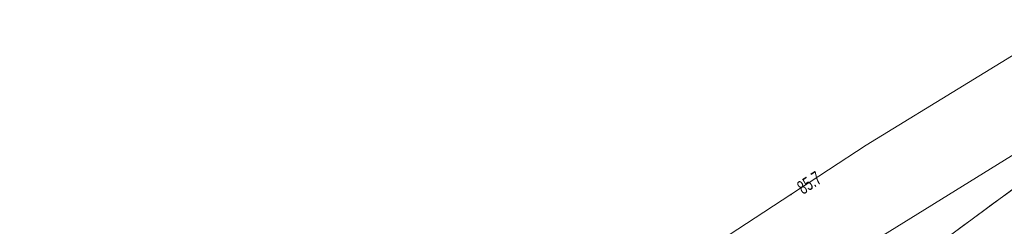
# Model space of a CAD drawing. Header units: metres. Extents: x 6524698 to 6533081, y 5883213 to 5896811.
# Tile 51 of 167: x 6528882 to 6528935, y 5888610 to 5888622. Entities that reach past the tile are written whole.
import ezdxf
from ezdxf.enums import TextEntityAlignment as Align

# ---------------------------------------------------------------- set-up
doc = ezdxf.new("R2010")
doc.units = ezdxf.units.M
doc.header["$MEASUREMENT"] = 0
for name, pattern in [('mapa zasadnicza$0$219-500', [0]), ('mapa zasadnicza$0$egkk-500', [2, 1.5, -0.5]), ('mapa zasadnicza$0$egug-500', [1, 0.5, -0.5])]:
    doc.linetypes.add(name, pattern=pattern)
doc.layers.get('0').update_dxf_attribs({"lineweight": 0})
for name, color, linetype in [('mapa zasadnicza$0$217-kontur klasyfikacyjny', 7, 'Continuous'), ('mapa zasadnicza$0$218-kontur użytku gruntowego', 7, 'Continuous'), ('mapa zasadnicza$0$219-działka ewidencyjna', 7, 'Continuous'), ('mapa zasadnicza$0$przewód telekomunikacyjny podziemny', 7, 'Continuous'), ('mapa zasadnicza$0$rzędna', 7, 'Continuous'), ('mapa zasadnicza$0$rzędna-Atr2', 7, 'Continuous')]:
    doc.layers.add(name, color=color, linetype=linetype)
doc.styles.add('mapa zasadnicza$0$STANDARD', font='Working1250', dxfattribs={"width": 0.75})

# ---------------------------------------------------------------- blocks, each defined once
blk = doc.blocks.new('mapa zasadnicza$0$PW01')
at = {"linetype": 'Continuous', "lineweight": 13}
h = blk.add_hatch(color=0, dxfattribs=at)
edge = h.paths.add_edge_path()
edge.add_arc((0, 0), 0.045, 0, 360)

msp = doc.modelspace()

# ---------------------------------------------------------------- linework, layer by layer
at = {"layer": 'mapa zasadnicza$0$217-kontur klasyfikacyjny', "color": 92, "linetype": 'mapa zasadnicza$0$egkk-500', "lineweight": 18, "flags": 128}
msp.add_lwpolyline([(6528927.41, 5888606.02), (6528943.18, 5888617.65)], dxfattribs=at)
at = {"layer": 'mapa zasadnicza$0$218-kontur użytku gruntowego', "color": 3, "linetype": 'mapa zasadnicza$0$egug-500', "lineweight": 18, "flags": 128}
msp.add_lwpolyline([(6528927.41, 5888606.02), (6528943.18, 5888617.65)], dxfattribs=at)
at = {"layer": 'mapa zasadnicza$0$219-działka ewidencyjna', "color": 7, "linetype": 'mapa zasadnicza$0$219-500', "lineweight": 18, "flags": 128}
msp.add_lwpolyline([(6528927.41, 5888606.02), (6528943.18, 5888617.65)], dxfattribs=at)
at = {"layer": 'mapa zasadnicza$0$przewód telekomunikacyjny podziemny', "color": 30, "linetype": 'Continuous', "lineweight": 18, "flags": 128}
for points in [[(6528674.57, 5888463), (6528682.36, 5888464.15), (6528692.35, 5888467.55), (6528705.53, 5888469.32), (6528716.07, 5888473.3), (6528729.69, 5888479.31), (6528747.32, 5888488.19), (6528752.87, 5888490.93), (6528756.62, 5888492.79), (6528776.47, 5888505.56), (6528788.45, 5888515.5), (6528810.04, 5888529.84), (6528813.8, 5888532.32), (6528825.27, 5888541.08), (6528841.31, 5888553.13), (6528851.68, 5888560.06), (6528873.9, 5888574.85), (6528879.62, 5888579.84), (6528897.6, 5888594.86), (6528923.8, 5888612), (6528927.92, 5888614.69), (6528939.09, 5888621.55)], [(6528942.88, 5888618.46), (6528927.68, 5888609.06), (6528914.13, 5888599.66), (6528896.22, 5888587.24), (6528882.13, 5888577.35), (6528868.69, 5888567.93), (6528853.22, 5888557.42), (6528838.61, 5888547.32), (6528825.98, 5888538.16), (6528813.12, 5888528.78), (6528801.91, 5888520.87), (6528796.03, 5888516.54), (6528787.7, 5888511.03), (6528774.77, 5888502.46)], [(6528942.88, 5888618.46), (6528927.68, 5888609.06), (6528914.13, 5888599.66), (6528896.22, 5888587.24), (6528882.13, 5888577.35), (6528868.69, 5888567.93), (6528853.22, 5888557.42), (6528838.61, 5888547.32), (6528825.98, 5888538.16), (6528813.12, 5888528.78), (6528801.91, 5888520.87), (6528796.03, 5888516.54), (6528787.7, 5888511.03), (6528774.77, 5888502.46)]]:
    msp.add_lwpolyline(points, dxfattribs=at)

# ---------------------------------------------------------------- block references
at = {"layer": 'mapa zasadnicza$0$rzędna', "color": 30, "linetype": 'Continuous', "lineweight": 18, "rotation": 213.984}
msp.add_blockref('mapa zasadnicza$0$PW01', (6528923.8, 5888612), dxfattribs=at)

# ---------------------------------------------------------------- texts
at = {"layer": 'mapa zasadnicza$0$rzędna-Atr2', "color": 30, "style": 'mapa zasadnicza$0$STANDARD', "width": 0.667}
msp.add_text('85.7', height=0.75, rotation=33.186, dxfattribs=at).set_placement((6528924.26, 5888612.29), align=Align.MIDDLE_LEFT)

doc.saveas('drawing.dxf')
